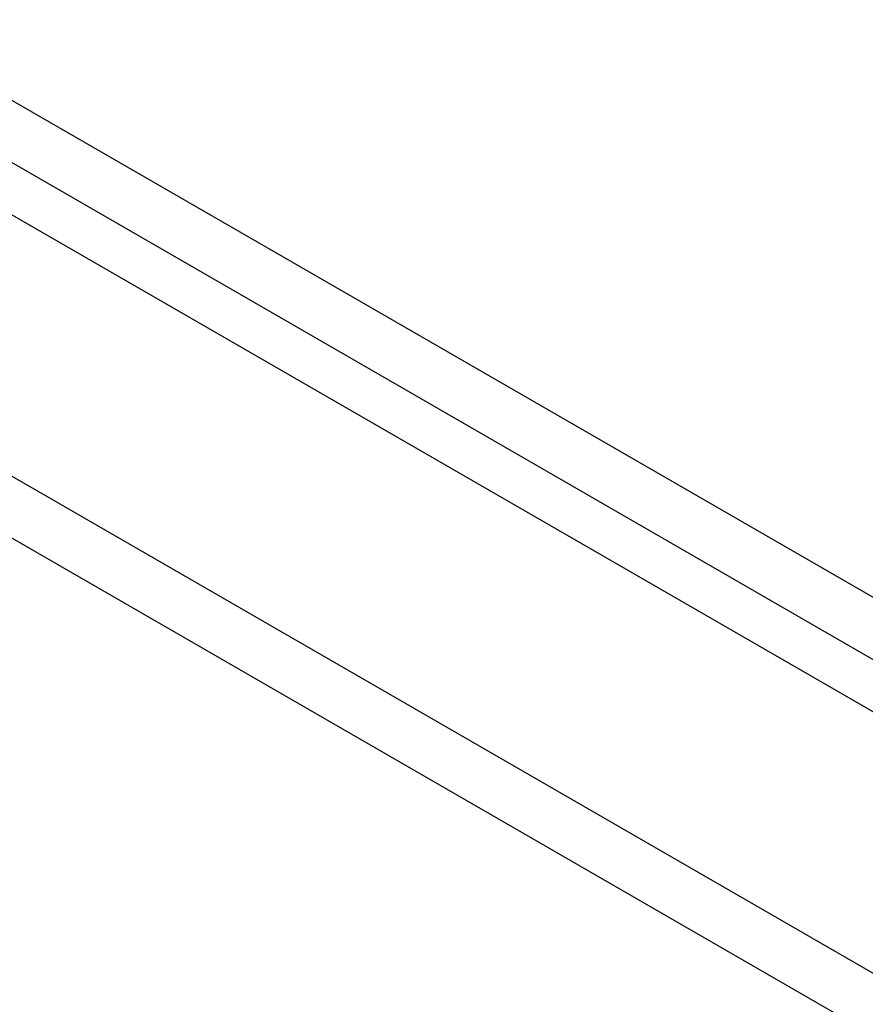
# Model space of a CAD drawing. Header units: inches. Extents: x 20 to 506, y 54 to 236.
# Tile 168 of 245: x 448.25 to 450.46, y 218.46 to 221.03. Entities that reach past the tile are written whole.
import ezdxf

# ---------------------------------------------------------------- set-up
doc = ezdxf.new("R2010")
doc.units = ezdxf.units.IN
doc.header["$MEASUREMENT"] = 0
doc.layers.add('Visible Edges(ANSI)', color=7, linetype='Continuous', lineweight=25)
doc.layers.add('Visible Tangent Edges(ANSI)', color=7, linetype='Continuous', lineweight=25)

msp = doc.modelspace()

# ---------------------------------------------------------------- linework, layer by layer
at = {"layer": 'Visible Edges(ANSI)'}
msp.add_line((430.6825, 230.6539), (464.3443, 211.2193), dxfattribs=at)
at = {"layer": 'Visible Tangent Edges(ANSI)'}
for p, q in [((464.6151, 211.3608), (430.814, 230.8759)), ((430.744, 230.7547), (464.5451, 211.2396)), ((430.092, 230.3131), (463.7539, 210.8784)), ((463.6839, 210.7572), (430.022, 230.1918))]:
    msp.add_line(p, q, dxfattribs=at)

doc.saveas('drawing.dxf')
